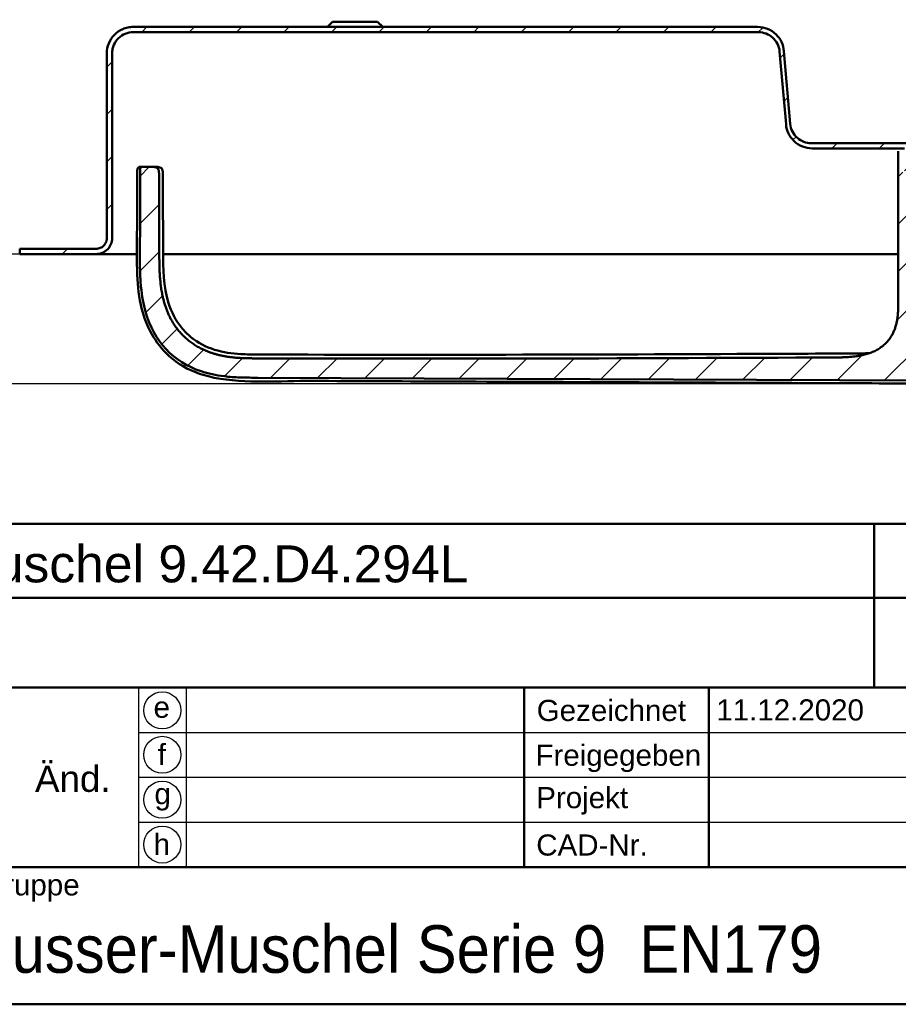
# Model space of a CAD drawing. Header units: millimetres. Extents: x 20 to 833, y 20 to 574.
# Tile 12 of 23: x 540 to 707, y 20 to 206. Entities that reach past the tile are written whole.
import ezdxf
from ezdxf.enums import TextEntityAlignment as Align

# ---------------------------------------------------------------- set-up
doc = ezdxf.new("R2010")
doc.units = ezdxf.units.MM
doc.header["$LTSCALE"] = 2
for name, color, linetype, lineweight in [('Bemaßungen(DIN)', 7, 'Continuous', 25), ('Sichtbare Kanten(DIN)', 7, 'Continuous', 50), ('Skizziergeometrie(DIN)', 7, 'Continuous', 50), ('Skizzierlinie(DIN)', 7, 'Continuous', 25), ('Symbole(DIN)', 7, 'Continuous', 25)]:
    doc.layers.add(name, color=color, linetype=linetype, lineweight=lineweight)
doc.layers.add('Schraffur', color=179, linetype='Continuous', lineweight=9, true_color=0x1e1e47)
doc.styles.add('Aktuell-DIN', font='arial.ttf')
doc.styles.add('STANDARD-DIN~0', font='arial.ttf')
doc.styles.add('Textstil10', font='arial.ttf')
doc.styles.add('Textstil41', font='arial.ttf', dxfattribs={"width": 0.8})
doc.styles.add('Textstil83', font='arial.ttf', dxfattribs={"width": 0.8})
doc.dimstyles.new('CAD-LAN', dxfattribs={"dimscale": 2, "dimtxt": 3.5, "dimasz": 2.5, "dimexe": 3.175, "dimexo": 0, "dimgap": 0.8, "dimtad": 1, "dimrnd": 1e-08, "dimtxsty": 'STANDARD-DIN~0', "dimcen": 0.09, "dimdle": 10, "dimclrd": 250, "dimclre": 250, "dimclrt": 250, "dimadec": 0, "dimazin": 2, "dimtfac": 1, "dimtmove": 0, "dimatfit": 3, "dimfxl": 1, "dimtolj": 1, "dimtzin": 0, "dimlwd": 25, "dimlwe": 25, "dimarcsym": 0})

# ---------------------------------------------------------------- blocks, each defined once
blk = doc.blocks.new('Ränder Standardrahmen')
at = {"layer": 'Skizziergeometrie(DIN)', "flags": 128}
blk.add_lwpolyline([(10, 10), (10, 287), (410, 287), (410, 10), (10, 10)], dxfattribs=at)
blk = doc.blocks.new('Schriftfelder Heusser')
at = {"layer": 'Skizziergeometrie(DIN)'}
for p, q in [((101, 236.917), (291, 236.917)), ((232, 229.917), (232, 236.917)), ((101, 229.917), (291, 229.917)), ((232, 229.917), (232, 221.417)), ((101, 221.417), (291, 221.417)), ((198.848, 221.417), (198.848, 204.417)), ((216.348, 221.417), (216.348, 204.417)), ((101, 204.417), (291, 204.417)), ((291, 191.417), (101, 191.417))]:
    blk.add_line(p, q, dxfattribs=at)
at = {"layer": 'Skizzierlinie(DIN)'}
for p, q in [((162.348, 221.417), (162.348, 204.417)), ((166.848, 221.417), (166.848, 204.417)), ((162.348, 217.167), (278, 217.167)), ((162.348, 212.917), (278, 212.917)), ((162.348, 208.667), (278, 208.667))]:
    blk.add_line(p, q, dxfattribs=at)
for centre in [(164.598, 219.25), (164.598, 215.042), (164.598, 210.792), (164.598, 206.542)]:
    blk.add_circle(centre, 1.75, dxfattribs=at)
at = {"layer": 'Symbole(DIN)', "color": 179, "true_color": 0x262659, "char_height": 2, "style": 'Aktuell-DIN'}
for s, insert, attachment_point in [('\\fArial|b0|i0;e', (164.542, 219.533), 5), ('\\fArial|b0|i0;Gezeichnet', (200.046, 219.227), 4), ('\\fArial|b0|i0;f', (164.546, 215.061), 5), ('\\fArial|b0|i0;Freigegeben', (199.925, 216), 1), ('\\fArial|b0|i0;Projekt', (200, 211.985), 1), ('\\fArial|b0|i0;g', (164.631, 211.053), 5), ('\\fArial|b0|i0;h', (164.551, 206.568), 5), ('\\fArial|b0|i0;CAD-Nr.', (200, 207.5), 1), ('\\fArial|b0|i0;\\H2.0000;Baugruppe', (143.103, 203.726), 1)]:
    blk.add_mtext(s, dxfattribs=dict(at, insert=insert, attachment_point=attachment_point))
at = {"layer": 'Symbole(DIN)', "color": 179, "true_color": 0x262659, "insert": (156.124, 212.759), "char_height": 2.4892, "width": 12.3494, "attachment_point": 5, "style": 'Aktuell-DIN'}
blk.add_mtext('Änd.', dxfattribs=at)
at = {"layer": 'Symbole(DIN)', "color": 7, "insert": (143.103, 196.617), "char_height": 4.5, "width": 90.17997, "attachment_point": 4, "style": 'Aktuell-DIN'}
blk.add_mtext('\\fArial|b0|i0;\\W0.90;\\H4.5000;Heusser-Muschel Serie 9  EN179', dxfattribs=at)
at = {"layer": 'Symbole(DIN)', "color": 179, "true_color": 0x262659, "style": 'Textstil10'}
blk.add_attdef('ERSTELLUNGSDATUM_001', (217.042, 218.291), '', height=2, dxfattribs=at)
at = {"layer": 'Symbole(DIN)', "color": 179, "true_color": 0x262659}
for tag, height, style, p in [('AUTOR', 2.489, 'Aktuell-DIN', (240.035, 219.263)), ('KONTROLLDATUM', 2, 'Textstil10', (217.417, 215.038)), ('KONTROLLIERT_VON', 2, 'Textstil10', (239.981, 215.054))]:
    blk.add_attdef(tag, text='', height=height, dxfattribs=dict(at, style=style)).set_placement(p, align=Align.MIDDLE_LEFT)
at = {"layer": 'Symbole(DIN)', "color": 7, "style": 'Textstil83', "width": 0.8}
blk.add_attdef('Anfänglicher_Ansichtsmaßstab_001', (281.568, 213.345), '', height=2.3, dxfattribs=at)
at = {"layer": 'Symbole(DIN)', "color": 179, "true_color": 0x262659, "style": 'Textstil10'}
blk.add_attdef('PROJEKT', text='', height=2, dxfattribs=at).set_placement((217.773, 209.719), align=Align.BOTTOM_LEFT)
at = {"layer": 'Symbole(DIN)', "color": 7, "style": 'Textstil41', "width": 0.8}
blk.add_attdef('STATUS', text='', height=5, dxfattribs=at).set_placement((284.526, 195.865), align=Align.MIDDLE_CENTER)
blk = doc.blocks.new('*D27')
at = {"layer": 'Bemaßungen(DIN)', "color": 250, "linetype": 'Continuous', "lineweight": 25, "true_color": 0x3f3f3f, "transparency": 16777216}
for p, q in [((540.19, 162.08), (513.84, 162.08)), ((520.19, 142.53), (520.19, 157.08)), ((712.54, 137.53), (513.84, 137.53))]:
    blk.add_line(p, q, dxfattribs=at)
at = {"layer": 'Bemaßungen(DIN)', "color": 250, "linetype": 'Continuous', "true_color": 0x3f3f3f, "transparency": 16777216}
for points in [[(519.36, 157.08), (521.03, 157.08), (520.19, 162.08)], [(519.36, 142.53), (521.03, 142.53), (520.19, 137.53)]]:
    blk.add_solid(points, dxfattribs=at)
at = {"layer": 'Defpoints', "color": 0, "linetype": 'Continuous', "transparency": 16777216}
for p in [(520.19, 162.08), (540.19, 162.08), (712.54, 137.53)]:
    blk.add_point(p, dxfattribs=at)
at = {"layer": 'Bemaßungen(DIN)', "color": 250, "linetype": 'Continuous', "lineweight": 25, "true_color": 0x3f3f3f, "transparency": 16777216, "insert": (511.45, 144.71), "char_height": 7, "attachment_point": 1, "rotation": 90, "style": 'STANDARD-DIN~0'}
blk.add_mtext('\\A1;25', dxfattribs=at)

msp = doc.modelspace()

# ---------------------------------------------------------------- hatches: boundary and pattern name
at = {"layer": 'Schraffur'}
h = msp.add_hatch(dxfattribs=at)
h.set_pattern_fill('ANSI31', color=256, scale=50.8, style=0)
h.set_pattern_definition([(45, (0, 0), (-4.49013, 4.49013), [])])
edge = h.paths.add_edge_path()
edge.add_line((747.693, 178.082), (747.693, 165.082))
edge.add_spline(control_points=[(747.693, 165.082), (747.693, 164.873), (747.715, 164.666), (747.799, 164.264), (747.861, 164.071), (748.099, 163.523), (748.327, 163.196), (748.888, 162.656), (749.212, 162.444), (749.926, 162.155), (750.306, 162.082), (750.693, 162.082)], knot_values=[-0.4735831, -0.4735831, -0.4735831, -0.4735831, -0.4108832, -0.4108832, -0.3500812, -0.3500812, -0.2314327, -0.2314327, -0.1160757, -0.1160757, -0.0000071, -0.0000071, -0.0000071, -0.0000071], degree=3, periodic=0)
edge.add_line((750.693, 162.082), (754.193, 162.082))
edge.add_line((754.193, 162.082), (754.193, 163.052))
edge.add_line((754.193, 163.052), (753.193, 163.052))
edge.add_line((753.193, 163.052), (753.193, 163.082))
edge.add_line((753.193, 163.082), (750.693, 163.082))
edge.add_spline(control_points=[(750.693, 163.082), (750.554, 163.082), (750.416, 163.096), (750.148, 163.153), (750.019, 163.194), (749.654, 163.353), (749.436, 163.505), (749.076, 163.878), (748.935, 164.095), (748.742, 164.571), (748.693, 164.824), (748.693, 165.082)], knot_values=[-0.3157143, -0.3157143, -0.3157143, -0.3157143, -0.2739221, -0.2739221, -0.2333875, -0.2333875, -0.1542884, -0.1542884, -0.0773838, -0.0773838, 0, 0, 0, 0], degree=3, periodic=0)
edge.add_line((748.693, 165.082), (748.693, 178.082))
edge.add_spline(control_points=[(748.693, 178.082), (748.693, 178.43), (748.658, 178.776), (748.517, 179.446), (748.414, 179.768), (748.017, 180.68), (747.637, 181.226), (746.703, 182.126), (746.162, 182.478), (744.972, 182.96), (744.338, 183.082), (743.693, 183.082)], knot_values=[-0.7893052, -0.7893052, -0.7893052, -0.7893052, -0.6848053, -0.6848053, -0.5834686, -0.5834686, -0.3857211, -0.3857211, -0.1934595, -0.1934595, 0, 0, 0, 0], degree=3, periodic=0)
edge.add_line((743.693, 183.082), (734.693, 183.082))
edge.add_line((734.693, 183.082), (734.693, 184.582))
edge.add_line((734.693, 184.582), (734.193, 184.582))
edge.add_line((734.193, 184.582), (734.193, 181.282))
edge.add_line((734.193, 181.282), (733.693, 181.282))
edge.add_line((733.693, 181.282), (733.693, 182.082))
edge.add_line((733.693, 182.082), (730.71, 182.082))
edge.add_line((730.71, 182.082), (730.71, 182.982))
edge.add_line((730.71, 182.982), (728.793, 182.982))
edge.add_line((728.793, 182.982), (728.793, 183.782))
edge.add_line((728.793, 183.782), (729.693, 183.782))
edge.add_line((729.693, 183.782), (729.693, 184.382))
edge.add_line((729.693, 184.382), (729.193, 184.882))
edge.add_line((729.193, 184.882), (726.243, 184.882))
edge.add_line((726.243, 184.882), (726.243, 170.041))
edge.add_line((726.243, 170.041), (735.752, 170.041))
edge.add_line((735.752, 170.041), (736.736, 171.025))
edge.add_line((736.736, 171.025), (736.736, 179.082))
edge.add_line((736.736, 179.082), (736.736, 181.582))
edge.add_line((736.736, 181.582), (735.993, 181.582))
edge.add_line((735.993, 181.582), (735.993, 175.382))
edge.add_line((735.993, 175.382), (735.693, 175.082))
edge.add_line((735.693, 175.082), (732.993, 175.082))
edge.add_line((732.993, 175.082), (733.193, 175.282))
edge.add_line((733.193, 175.282), (733.193, 175.882))
edge.add_line((733.193, 175.882), (732.993, 176.082))
edge.add_line((732.993, 176.082), (733.293, 176.082))
edge.add_line((733.293, 176.082), (733.293, 175.582))
edge.add_line((733.293, 175.582), (733.393, 175.482))
edge.add_line((733.393, 175.482), (735.493, 175.482))
edge.add_line((735.493, 175.482), (735.693, 175.682))
edge.add_line((735.693, 175.682), (735.693, 182.082))
edge.add_line((735.693, 182.082), (743.693, 182.082))
edge.add_spline(control_points=[(743.693, 182.082), (743.972, 182.082), (744.248, 182.054), (744.785, 181.941), (745.042, 181.859), (745.772, 181.541), (746.208, 181.237), (746.928, 180.49), (747.21, 180.057), (747.596, 179.105), (747.693, 178.598), (747.693, 178.082)], knot_values=[-0.6314442, -0.6314442, -0.6314442, -0.6314442, -0.5478443, -0.5478443, -0.4667749, -0.4667749, -0.3085769, -0.3085769, -0.1547676, -0.1547676, 0, 0, 0, 0], degree=3, periodic=0)
h.paths.add_polyline_path([(731.193, 176.082), (731.193, 180.882), (730.993, 181.082), (729.893, 181.082), (729.693, 180.882), (729.693, 182.082), (730.693, 182.082), (730.693, 181.282), (731.443, 181.282), (731.243, 181.082), (731.243, 176.282), (731.443, 176.082)], flags=0)
h.paths.add_polyline_path([(729.893, 175.082), (729.693, 175.082), (729.693, 175.282)], flags=0)
edge = h.paths.add_edge_path()
edge.add_line((540.193, 163.082), (540.193, 162.082))
edge.add_line((540.193, 162.082), (554.693, 162.082))
edge.add_spline(control_points=[(554.693, 162.082), (554.902, 162.082), (555.11, 162.103), (555.512, 162.188), (555.705, 162.25), (556.252, 162.488), (556.58, 162.716), (557.12, 163.276), (557.331, 163.601), (557.62, 164.315), (557.693, 164.695), (557.693, 165.082)], knot_values=[-0.4735814, -0.4735814, -0.4735814, -0.4735814, -0.4108832, -0.4108832, -0.3500812, -0.3500812, -0.2314327, -0.2314327, -0.1160757, -0.1160757, 0, 0, 0, 0], degree=3, periodic=0)
edge.add_line((557.693, 165.082), (557.693, 200.082))
edge.add_spline(control_points=[(557.693, 200.082), (557.693, 200.36), (557.722, 200.637), (557.835, 201.174), (557.917, 201.431), (558.235, 202.161), (558.539, 202.597), (559.286, 203.317), (559.719, 203.599), (560.67, 203.985), (561.177, 204.082), (561.693, 204.082)], knot_values=[-0.6314442, -0.6314442, -0.6314442, -0.6314442, -0.5478443, -0.5478443, -0.4667749, -0.4667749, -0.3085769, -0.3085769, -0.1547676, -0.1547676, 0, 0, 0, 0], degree=3, periodic=0)
edge.add_line((561.693, 204.082), (680.096, 204.082))
edge.add_spline(control_points=[(680.096, 204.082), (680.583, 204.082), (681.064, 203.995), (681.959, 203.654), (682.366, 203.409), (683.108, 202.764), (683.428, 202.355), (683.894, 201.44), (684.036, 200.944), (684.081, 200.431)], knot_values=[-0.5965767, -0.5965767, -0.5965767, -0.5965767, -0.4502726, -0.4502726, -0.3087981, -0.3087981, -0.1544759, -0.1544759, 0, 0, 0, 0], degree=3, periodic=0)
edge.add_line((684.081, 200.431), (685.287, 186.646))
edge.add_spline(control_points=[(685.287, 186.646), (685.34, 186.039), (685.501, 185.45), (686.023, 184.373), (686.372, 183.893), (687.256, 183.039), (687.8, 182.686), (688.991, 182.204), (689.624, 182.082), (690.268, 182.082)], knot_values=[-0.7457209, -0.7457209, -0.7457209, -0.7457209, -0.5628408, -0.5628408, -0.3859976, -0.3859976, -0.1930948, -0.1930948, 0, 0, 0, 0], degree=3, periodic=0)
edge.add_line((690.268, 182.082), (707.693, 182.082))
edge.add_line((707.693, 182.082), (707.693, 175.682))
edge.add_line((707.693, 175.682), (707.893, 175.482))
edge.add_line((707.893, 175.482), (709.993, 175.482))
edge.add_line((709.993, 175.482), (710.093, 175.582))
edge.add_line((710.093, 175.582), (710.093, 176.082))
edge.add_line((710.093, 176.082), (710.393, 176.082))
edge.add_line((710.393, 176.082), (710.193, 175.882))
edge.add_line((710.193, 175.882), (710.193, 175.282))
edge.add_line((710.193, 175.282), (710.393, 175.082))
edge.add_line((710.393, 175.082), (707.693, 175.082))
edge.add_line((707.693, 175.082), (707.393, 175.382))
edge.add_line((707.393, 175.382), (707.393, 181.582))
edge.add_line((707.393, 181.582), (706.55, 181.582))
edge.add_line((706.55, 181.582), (706.55, 179.082))
edge.add_line((706.55, 179.082), (706.55, 153.666))
edge.add_spline(control_points=[(706.55, 153.666), (706.55, 149.22), (706.55, 145.662), (703.022, 142.531), (698.996, 142.514), (693.962, 142.492)], knot_values=[0, 0, 0, 0, 0, 0, 1, 1, 1, 1, 1, 1], degree=5, periodic=0)
edge.add_spline(control_points=[(693.962, 142.492), (657.766, 142.334), (621.569, 142.191), (585.372, 142.32)], knot_values=[0.0000183, 0.0000183, 0.0000183, 0.0000183, 10.8591286, 10.8591286, 10.8591286, 10.8591286], degree=3, periodic=0)
edge.add_spline(control_points=[(585.372, 142.32), (578.836, 142.343), (572.876, 142.372), (566.683, 148.048), (566.656, 154.529), (566.622, 162.62)], knot_values=[0, 0, 0, 0, 0, 0, 1, 1, 1, 1, 1, 1], degree=5, periodic=0)
edge.add_spline(control_points=[(566.622, 162.62), (566.592, 169.917), (566.575, 173.804), (566.574, 177.168)], knot_values=[0, 0, 0, 0, 1.0033721, 1.0033721, 1.0033721, 1.0033721], weights=[1.044297, 1.00552, 1.0006869, 1.0000845], degree=3, periodic=0)
edge.add_spline(control_points=[(566.574, 177.168), (566.574, 177.734), (566.574, 178.242), (566.261, 178.582), (565.739, 178.582), (565.163, 178.582)], knot_values=[0, 0, 0, 0, 0, 0, 1, 1, 1, 1, 1, 1], degree=5, periodic=0)
edge.add_line((565.163, 178.582), (563.573, 178.582))
edge.add_spline(control_points=[(563.573, 178.582), (563.468, 178.582), (563.36, 178.582), (563.227, 178.545), (563.189, 178.529), (563.124, 178.483), (563.098, 178.455), (563.05, 178.38), (563.034, 178.333), (563.008, 178.2), (563.008, 178.108), (563.008, 178.017)], knot_values=[-0.0997525, -0.0997525, -0.0997525, -0.0997525, -0.0687231, -0.0687231, -0.0556331, -0.0556331, -0.0432165, -0.0432165, -0.0273736, -0.0273736, -0.0000528, -0.0000528, -0.0000528, -0.0000528], degree=3, periodic=0)
edge.add_spline(control_points=[(563.008, 178.017), (563.007, 176.09), (563.004, 174.252), (562.998, 172.316), (562.992, 170.375), (562.984, 168.378), (562.976, 166.448), (562.971, 165.162), (562.965, 163.877), (562.96, 162.591)], knot_values=[0, 0, 0, 0, 0.4100205, 0.4100205, 0.4100205, 0.82096, 0.82096, 0.82096, 1.0946134, 1.0946134, 1.0946134, 1.0946134], degree=3, periodic=0)
edge.add_spline(control_points=[(562.96, 162.591), (562.955, 161.455), (562.948, 160.316), (562.976, 159.102), (563.005, 157.888), (563.067, 156.821), (563.154, 155.903), (563.329, 154.066), (563.612, 152.57), (564.015, 151.161), (565.629, 145.524), (569.251, 141.641), (574.543, 139.877), (575.865, 139.436), (577.271, 139.123), (578.998, 138.921), (579.861, 138.82), (580.864, 138.745), (582.005, 138.704), (583.147, 138.664), (584.218, 138.661), (585.288, 138.656)], knot_values=[0, 0, 0, 0, 0.2406476, 0.2406476, 0.2406476, 0.4812952, 0.4812952, 0.4812952, 0.9625904, 0.9625904, 0.9625904, 2.8877711, 2.8877711, 2.8877711, 3.3690663, 3.3690663, 3.3690663, 3.6097139, 3.6097139, 3.6097139, 3.8503615, 3.8503615, 3.8503615, 3.8503615], degree=3, periodic=0)
edge.add_line((585.288, 138.656), (712.761, 138.109))
edge.add_spline(control_points=[(712.761, 138.109), (714.227, 138.103), (715.694, 138.096), (717.254, 138.14), (718.814, 138.184), (720.195, 138.274), (721.55, 138.429)], knot_values=[0, 0, 0, 0, 0.4403832, 0.4403832, 0.4403832, 0.8807664, 0.8807664, 0.8807664, 0.8807664], degree=3, periodic=0)
edge.add_spline(control_points=[(721.55, 138.429), (723.33, 138.632), (724.94, 138.937), (726.454, 139.358)], knot_values=[0, 0, 0, 0, 0.5001725, 0.5001725, 0.5001725, 0.5001725], degree=3, periodic=0)
edge.add_spline(control_points=[(726.454, 139.358), (727.989, 139.784), (729.669, 140.399), (731.495, 141.203)], knot_values=[0, 0, 0, 0, 0.5374565, 0.5374565, 0.5374565, 0.5374565], degree=3, periodic=0)
edge.add_spline(control_points=[(731.495, 141.203), (731.959, 141.408), (732.293, 141.562), (732.696, 141.758), (733.099, 141.954), (733.494, 142.155), (733.887, 142.358), (733.985, 142.409), (734.084, 142.46), (734.182, 142.511), (734.477, 142.663), (734.773, 142.815), (735.07, 142.963), (735.12, 142.987), (735.169, 143.012), (735.219, 143.036), (735.269, 143.06), (735.319, 143.085), (735.368, 143.109), (735.618, 143.229), (735.869, 143.345), (736.126, 143.452), (736.178, 143.473), (736.229, 143.494), (736.279, 143.514)], knot_values=[0, 0, 0, 0, 0.1300988, 0.1300988, 0.1300988, 0.2601975, 0.2601975, 0.2601975, 0.2927222, 0.2927222, 0.2927222, 0.3902963, 0.3902963, 0.3902963, 0.4065586, 0.4065586, 0.4065586, 0.422821, 0.422821, 0.422821, 0.5041327, 0.5041327, 0.5041327, 0.5203951, 0.5203951, 0.5203951, 0.5203951], degree=3, periodic=0)
edge.add_spline(control_points=[(736.279, 143.514), (736.372, 143.551), (736.463, 143.585), (736.579, 143.66), (736.615, 143.691), (736.677, 143.772), (736.698, 143.818), (736.736, 143.961), (736.736, 144.066), (736.736, 144.17)], knot_values=[-0.0935252, -0.0935252, -0.0935252, -0.0935252, -0.0642653, -0.0642653, -0.0483657, -0.0483657, -0.0312512, -0.0312512, 0, 0, 0, 0], degree=3, periodic=0)
edge.add_line((736.736, 144.17), (736.736, 164.139))
edge.add_line((736.736, 164.139), (735.752, 165.124))
edge.add_line((735.752, 165.124), (726.243, 165.124))
edge.add_line((726.243, 165.124), (726.243, 149.882))
edge.add_line((726.243, 149.882), (717.143, 149.882))
edge.add_line((717.143, 149.882), (717.143, 184.882))
edge.add_line((717.143, 184.882), (714.193, 184.882))
edge.add_line((714.193, 184.882), (713.693, 184.382))
edge.add_line((713.693, 184.382), (713.693, 183.782))
edge.add_line((713.693, 183.782), (714.593, 183.782))
edge.add_line((714.593, 183.782), (714.593, 182.082))
edge.add_line((714.593, 182.082), (713.693, 182.082))
edge.add_line((713.693, 182.082), (713.693, 180.882))
edge.add_line((713.693, 180.882), (713.493, 181.082))
edge.add_line((713.493, 181.082), (712.393, 181.082))
edge.add_line((712.393, 181.082), (712.193, 180.882))
edge.add_line((712.193, 180.882), (712.193, 176.082))
edge.add_line((712.193, 176.082), (711.943, 176.082))
edge.add_line((711.943, 176.082), (712.143, 176.282))
edge.add_line((712.143, 176.282), (712.143, 181.082))
edge.add_line((712.143, 181.082), (711.943, 181.282))
edge.add_line((711.943, 181.282), (712.693, 181.282))
edge.add_line((712.693, 181.282), (712.693, 182.082))
edge.add_line((712.693, 182.082), (709.693, 182.082))
edge.add_line((709.693, 182.082), (709.693, 181.282))
edge.add_line((709.693, 181.282), (709.193, 181.282))
edge.add_line((709.193, 181.282), (709.193, 184.582))
edge.add_line((709.193, 184.582), (708.693, 184.582))
edge.add_line((708.693, 184.582), (708.693, 183.082))
edge.add_line((708.693, 183.082), (690.064, 183.082))
edge.add_spline(control_points=[(690.064, 183.082), (689.575, 183.082), (689.093, 183.17), (688.196, 183.513), (687.788, 183.759), (687.047, 184.407), (686.728, 184.816), (686.263, 185.732), (686.122, 186.229), (686.078, 186.742)], knot_values=[-0.5973968, -0.5973968, -0.5973968, -0.5973968, -0.4506663, -0.4506663, -0.3087924, -0.3087924, -0.1544816, -0.1544816, 0, 0, 0, 0], degree=3, periodic=0)
edge.add_line((686.078, 186.742), (684.902, 200.508))
edge.add_spline(control_points=[(684.902, 200.508), (684.85, 201.117), (684.689, 201.708), (684.167, 202.788), (683.817, 203.27), (682.931, 204.125), (682.388, 204.479), (681.197, 204.96), (680.564, 205.082), (679.92, 205.082)], knot_values=[-0.7467461, -0.7467461, -0.7467461, -0.7467461, -0.5633329, -0.5633329, -0.3859905, -0.3859905, -0.193102, -0.193102, 0, 0, 0, 0], degree=3, periodic=0)
edge.add_line((679.92, 205.082), (561.693, 205.082))
edge.add_spline(control_points=[(561.693, 205.082), (561.346, 205.082), (560.999, 205.047), (560.329, 204.906), (560.008, 204.803), (559.095, 204.406), (558.55, 204.025), (557.65, 203.092), (557.297, 202.551), (556.815, 201.361), (556.693, 200.727), (556.693, 200.082)], knot_values=[-0.7893052, -0.7893052, -0.7893052, -0.7893052, -0.6848053, -0.6848053, -0.5834686, -0.5834686, -0.3857211, -0.3857211, -0.1934595, -0.1934595, 0, 0, 0, 0], degree=3, periodic=0)
edge.add_line((556.693, 200.082), (556.693, 165.082))
edge.add_spline(control_points=[(556.693, 165.082), (556.693, 164.943), (556.679, 164.805), (556.623, 164.536), (556.582, 164.408), (556.423, 164.043), (556.271, 163.825), (555.897, 163.465), (555.681, 163.324), (555.205, 163.131), (554.951, 163.082), (554.693, 163.082)], knot_values=[-0.3157221, -0.3157221, -0.3157221, -0.3157221, -0.2739221, -0.2739221, -0.2333875, -0.2333875, -0.1542884, -0.1542884, -0.0773838, -0.0773838, -0.000002, -0.000002, -0.000002, -0.000002], degree=3, periodic=0)
edge.add_line((554.693, 163.082), (540.193, 163.082))
h.paths.add_polyline_path([(713.693, 175.082), (713.493, 175.082), (713.693, 175.282)], flags=0)

# ---------------------------------------------------------------- linework, layer by layer
at = {"layer": 'Sichtbare Kanten(DIN)'}
for p, q in [((599.443, 206.082), (598.443, 205.082)), ((599.443, 206.082), (607.943, 206.082)), ((607.943, 206.082), (608.943, 205.082)), ((679.92, 205.082), (561.693, 205.082)), ((561.693, 204.082), (680.096, 204.082)), ((556.693, 200.082), (556.693, 165.082)), ((556.693, 165.082), (556.693, 200.082)), ((557.693, 165.082), (557.693, 200.082)), ((684.081, 200.431), (685.287, 186.646)), ((686.078, 186.742), (684.902, 200.508)), ((708.693, 183.082), (690.064, 183.082)), ((690.268, 182.082), (707.693, 182.082)), ((706.55, 179.082), (706.55, 181.582)), ((706.55, 179.082), (706.55, 153.666)), ((706.55, 179.082), (706.55, 153.666)), ((563.573, 178.582), (565.163, 178.582)), ((565.163, 178.582), (565.866, 178.582)), ((556.693, 165.082), (556.693, 165.082)), ((540.193, 163.082), (540.193, 162.082)), ((554.693, 163.082), (540.193, 163.082)), ((540.193, 162.082), (554.693, 162.082)), ((554.718, 162.082), (562.378, 162.082)), ((567.353, 162.082), (580.232, 162.082)), ((580.232, 162.082), (706.55, 162.082)), ((712.761, 138.109), (585.288, 138.656))]:
    msp.add_line(p, q, dxfattribs=at)
for points, degree, knots in [([(561.693, 205.082), (561.346, 205.082), (560.999, 205.047), (560.329, 204.906), (560.008, 204.803), (559.095, 204.406), (558.55, 204.025), (557.65, 203.092), (557.297, 202.551), (556.815, 201.361), (556.693, 200.727), (556.693, 200.082)], 3, [-0.78930523, -0.78930523, -0.78930523, -0.78930523, -0.68480532, -0.68480532, -0.58346864, -0.58346864, -0.38572109, -0.38572109, -0.19345948, -0.19345948, 0, 0, 0, 0]), ([(557.693, 200.082), (557.693, 200.36), (557.722, 200.637), (557.835, 201.174), (557.917, 201.431), (558.235, 202.161), (558.539, 202.597), (559.286, 203.317), (559.719, 203.599), (560.67, 203.985), (561.177, 204.082), (561.693, 204.082)], 3, [-0.63144419, -0.63144419, -0.63144419, -0.63144419, -0.54784426, -0.54784426, -0.46677491, -0.46677491, -0.30857687, -0.30857687, -0.15476759, -0.15476759, 0, 0, 0, 0]), ([(684.902, 200.508), (684.85, 201.117), (684.689, 201.708), (684.167, 202.788), (683.817, 203.27), (682.931, 204.125), (682.388, 204.479), (681.197, 204.96), (680.564, 205.082), (679.92, 205.082)], 3, [-0.74674606, -0.74674606, -0.74674606, -0.74674606, -0.56333292, -0.56333292, -0.38599047, -0.38599047, -0.19310203, -0.19310203, -0.00000002, -0.00000002, -0.00000002, -0.00000002]), ([(680.096, 204.082), (680.583, 204.082), (681.064, 203.995), (681.959, 203.654), (682.366, 203.409), (683.108, 202.764), (683.428, 202.355), (683.894, 201.44), (684.036, 200.944), (684.081, 200.431)], 3, [-0.59657674, -0.59657674, -0.59657674, -0.59657674, -0.45027262, -0.45027262, -0.30879806, -0.30879806, -0.15447588, -0.15447588, 0, 0, 0, 0]), ([(685.287, 186.646), (685.34, 186.039), (685.501, 185.45), (686.023, 184.373), (686.372, 183.893), (687.256, 183.039), (687.8, 182.686), (688.991, 182.204), (689.624, 182.082), (690.268, 182.082)], 3, [-0.74572093, -0.74572093, -0.74572093, -0.74572093, -0.56284077, -0.56284077, -0.38599757, -0.38599757, -0.19309485, -0.19309485, 0, 0, 0, 0]), ([(690.064, 183.082), (689.575, 183.082), (689.093, 183.17), (688.196, 183.513), (687.788, 183.759), (687.047, 184.407), (686.728, 184.816), (686.263, 185.732), (686.122, 186.229), (686.078, 186.742)], 3, [-0.59739683, -0.59739683, -0.59739683, -0.59739683, -0.45066634, -0.45066634, -0.30879238, -0.30879238, -0.15448162, -0.15448162, 0, 0, 0, 0]), ([(721.546, 137.867), (717.191, 137.369), (712.784, 137.548), (701.065, 137.599), (693.729, 137.63), (664.385, 137.756), (642.377, 137.85), (612.116, 137.98), (603.863, 138.015), (589.417, 138.078), (583.121, 137.477), (575.781, 138.906), (574.533, 139.259), (571.343, 140.555), (569.459, 141.774), (566.708, 144.515), (565.678, 145.95), (564.075, 149.056), (563.497, 150.761), (562.651, 154.609), (562.475, 156.792), (562.325, 162.584), (562.415, 166.208), (562.433, 171.291), (562.438, 172.75), (562.444, 174.938), (562.446, 175.668), (562.445, 176.762), (562.444, 177.127), (562.448, 177.587), (562.45, 177.683), (562.456, 177.889), (562.462, 178.001), (562.484, 178.148), (562.494, 178.193), (562.53, 178.315), (562.564, 178.381), (562.65, 178.48), (562.703, 178.516), (562.811, 178.557), (562.858, 178.568), (562.942, 178.578), (562.976, 178.58), (563.03, 178.583), (563.05, 178.583), (563.091, 178.583), (563.112, 178.583), (563.133, 178.583)], 3, [0, 0, 0, 0, 1.3147732, 1.3147732, 3.5156069, 3.5156069, 10.1181079, 10.1181079, 12.5940457, 12.5940457, 14.4517512, 14.4517512, 14.8372417, 14.8372417, 15.4848677, 15.4848677, 16.0022412, 16.0022412, 16.5333209, 16.5333209, 17.1842684, 17.1842684, 18.2712861, 18.2712861, 18.7090006, 18.7090006, 18.9277979, 18.9277979, 19.037268, 19.037268, 19.0659314, 19.0659314, 19.1002429, 19.1002429, 19.1167144, 19.1167144, 19.1500843, 19.1500843, 19.1808225, 19.1808225, 19.1996381, 19.1996381, 19.21058, 19.21058, 19.2165994, 19.2165994, 19.2229076, 19.2229076, 19.2229076, 19.2229076]), ([(563.008, 178.017), (563.007, 176.09), (563.004, 174.252), (562.998, 172.316), (562.992, 170.375), (562.984, 168.378), (562.976, 166.448), (562.971, 165.162), (562.965, 163.877), (562.96, 162.591)], 3, [0, 0, 0, 0, 0.4100205, 0.4100205, 0.4100205, 0.82096, 0.82096, 0.82096, 1.0946134, 1.0946134, 1.0946134, 1.0946134]), ([(563.573, 178.582), (563.468, 178.582), (563.36, 178.582), (563.227, 178.545), (563.189, 178.529), (563.124, 178.483), (563.098, 178.455), (563.05, 178.38), (563.034, 178.333), (563.008, 178.2), (563.008, 178.108), (563.008, 178.017)], 3, [-0.099752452, -0.099752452, -0.099752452, -0.099752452, -0.068723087, -0.068723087, -0.055633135, -0.055633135, -0.043216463, -0.043216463, -0.027373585, -0.027373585, -0.000052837, -0.000052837, -0.000052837, -0.000052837]), ([(563.014, 178.573), (563.014, 178.573), (563.014, 178.573), (563.017, 178.574), (563.029, 178.575), (563.062, 178.578), (563.077, 178.58), (563.111, 178.582), (563.129, 178.583), (563.165, 178.584), (563.18, 178.584), (563.205, 178.585), (563.215, 178.585), (563.232, 178.585), (563.239, 178.585), (563.248, 178.585), (563.251, 178.585), (563.257, 178.585), (563.259, 178.585), (563.261, 178.585), (563.261, 178.585), (563.262, 178.585), (563.262, 178.585), (563.262, 178.585)], 3, [0.040889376, 0.040889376, 0.040889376, 0.040889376, 0.04351179, 0.04351179, 0.063943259, 0.063943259, 0.075266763, 0.075266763, 0.084557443, 0.084557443, 0.090252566, 0.090252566, 0.093339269, 0.093339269, 0.095419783, 0.095419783, 0.096311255, 0.096311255, 0.09697961, 0.09697961, 0.097042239, 0.097042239, 0.097097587, 0.097097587, 0.097097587, 0.097097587]), ([(563.179, 178.578), (563.175, 178.579), (563.169, 178.579), (563.164, 178.58), (563.158, 178.581), (563.152, 178.582), (563.151, 178.582)], 5, [1.370673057, 1.370673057, 1.370673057, 1.370673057, 1.370673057, 1.370673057, 1.391806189, 1.395873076, 1.395873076, 1.395873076, 1.395873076, 1.395873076, 1.395873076]), ([(563.158, 178.577), (563.158, 178.577), (563.159, 178.577), (563.163, 178.577), (563.171, 178.578), (563.199, 178.58), (563.219, 178.581), (563.264, 178.583), (563.282, 178.583), (563.316, 178.584), (563.329, 178.584), (563.351, 178.584), (563.36, 178.584), (563.369, 178.584)], 3, [0.043023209, 0.043023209, 0.043023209, 0.043023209, 0.048472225, 0.048472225, 0.065382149, 0.065382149, 0.082093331, 0.082093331, 0.090516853, 0.090516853, 0.094716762, 0.094716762, 0.097316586, 0.097316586, 0.097316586, 0.097316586]), ([(563.256, 178.578), (563.256, 178.578), (563.263, 178.578), (563.284, 178.58), (563.291, 178.58), (563.303, 178.581), (563.306, 178.581), (563.31, 178.581), (563.311, 178.581), (563.324, 178.582), (563.338, 178.582), (563.362, 178.582), (563.369, 178.583), (563.384, 178.583), (563.393, 178.583), (563.41, 178.583), (563.416, 178.583), (563.427, 178.583), (563.431, 178.583), (563.437, 178.583), (563.439, 178.583), (563.441, 178.583), (563.442, 178.583), (563.443, 178.583), (563.443, 178.583), (563.443, 178.583), (563.444, 178.583), (563.444, 178.583)], 3, [0.043257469, 0.043257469, 0.043257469, 0.043257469, 0.063911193, 0.063911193, 0.072195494, 0.072195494, 0.074953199, 0.074953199, 0.075872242, 0.075872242, 0.085106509, 0.085106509, 0.088411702, 0.088411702, 0.091991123, 0.091991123, 0.094059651, 0.094059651, 0.095367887, 0.095367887, 0.095908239, 0.095908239, 0.096110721, 0.096110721, 0.09616816, 0.09616816, 0.09618252, 0.09618252, 0.09618252, 0.09618252]), ([(563.341, 178.58), (563.341, 178.58), (563.352, 178.58), (563.384, 178.581), (563.392, 178.582), (563.409, 178.582), (563.417, 178.582), (563.431, 178.582), (563.437, 178.582), (563.45, 178.582), (563.459, 178.582), (563.472, 178.583), (563.477, 178.583), (563.485, 178.583), (563.488, 178.583), (563.491, 178.583), (563.491, 178.583), (563.492, 178.583), (563.493, 178.583), (563.493, 178.583)], 3, [0.041204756, 0.041204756, 0.041204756, 0.041204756, 0.068784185, 0.068784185, 0.076970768, 0.076970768, 0.082340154, 0.082340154, 0.085424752, 0.085424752, 0.08876935, 0.08876935, 0.090316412, 0.090316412, 0.091134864, 0.091134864, 0.091301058, 0.091301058, 0.091425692, 0.091425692, 0.091425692, 0.091425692]), ([(563.407, 178.581), (563.407, 178.581), (563.409, 178.581), (563.417, 178.581), (563.428, 178.582), (563.451, 178.582), (563.459, 178.582), (563.475, 178.582), (563.482, 178.582), (563.496, 178.582), (563.502, 178.582), (563.512, 178.582), (563.516, 178.582), (563.523, 178.582), (563.526, 178.582), (563.528, 178.582)], 3, [0.041130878, 0.041130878, 0.041130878, 0.041130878, 0.052585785, 0.052585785, 0.07295608, 0.07295608, 0.080887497, 0.080887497, 0.086067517, 0.086067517, 0.08868268, 0.08868268, 0.089993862, 0.089993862, 0.090808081, 0.090808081, 0.090808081, 0.090808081]), ([(563.454, 178.582), (563.454, 178.582), (563.455, 178.582), (563.461, 178.582), (563.471, 178.582), (563.497, 178.582), (563.502, 178.582), (563.512, 178.582), (563.517, 178.582), (563.526, 178.582), (563.53, 178.582), (563.535, 178.582), (563.537, 178.582), (563.541, 178.582), (563.543, 178.582), (563.546, 178.582), (563.547, 178.582), (563.55, 178.582), (563.551, 178.582), (563.552, 178.582), (563.552, 178.582), (563.552, 178.582), (563.552, 178.582), (563.552, 178.582)], 3, [0.042153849, 0.042153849, 0.042153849, 0.042153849, 0.051584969, 0.051584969, 0.077457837, 0.077457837, 0.082709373, 0.082709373, 0.08665462, 0.08665462, 0.088479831, 0.088479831, 0.089149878, 0.089149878, 0.089838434, 0.089838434, 0.090267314, 0.090267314, 0.090572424, 0.090572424, 0.090605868, 0.090605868, 0.090618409, 0.090618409, 0.090618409, 0.090618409]), ([(563.479, 178.582), (563.479, 178.582), (563.479, 178.582), (563.479, 178.582), (563.479, 178.582), (563.483, 178.582), (563.489, 178.582), (563.518, 178.582), (563.526, 178.582), (563.542, 178.582), (563.546, 178.582), (563.553, 178.582), (563.556, 178.582), (563.563, 178.582), (563.567, 178.582), (563.571, 178.582), (563.571, 178.582), (563.572, 178.582), (563.572, 178.582), (563.573, 178.582), (563.573, 178.582), (563.573, 178.582)], 3, [0.045423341, 0.045423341, 0.045423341, 0.045423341, 0.048719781, 0.048719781, 0.050905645, 0.050905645, 0.072892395, 0.072892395, 0.079342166, 0.079342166, 0.080984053, 0.080984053, 0.082214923, 0.082214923, 0.083325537, 0.083325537, 0.083462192, 0.083462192, 0.083530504, 0.083530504, 0.08354758, 0.08354758, 0.08354758, 0.08354758]), ([(563.481, 178.582), (563.481, 178.582), (563.484, 178.582), (563.498, 178.582), (563.506, 178.582), (563.521, 178.582), (563.525, 178.582), (563.535, 178.582), (563.539, 178.582), (563.548, 178.582), (563.551, 178.582), (563.557, 178.582), (563.559, 178.582), (563.563, 178.582), (563.565, 178.582), (563.566, 178.582)], 3, [0.042845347, 0.042845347, 0.042845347, 0.042845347, 0.063924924, 0.063924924, 0.077136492, 0.077136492, 0.081925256, 0.081925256, 0.085010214, 0.085010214, 0.086567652, 0.086567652, 0.087348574, 0.087348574, 0.087833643, 0.087833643, 0.087833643, 0.087833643]), ([(563.542, 178.582), (563.541, 178.582), (563.54, 178.582), (563.539, 178.582), (563.538, 178.582), (563.536, 178.582), (563.536, 178.582)], 5, [0.504286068, 0.504286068, 0.504286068, 0.504286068, 0.504286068, 0.504286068, 0.521884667, 0.544861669, 0.544861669, 0.544861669, 0.544861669, 0.544861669, 0.544861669]), ([(565.89, 178.582), (565.89, 178.582), (565.89, 178.582), (565.89, 178.582), (565.89, 178.582), (565.89, 178.582), (565.89, 178.582), (565.89, 178.582), (565.89, 178.582), (565.891, 178.582), (565.891, 178.582), (565.892, 178.582), (565.892, 178.582), (565.892, 178.582), (565.892, 178.582), (565.893, 178.582), (565.893, 178.582), (565.893, 178.582), (565.893, 178.582), (565.893, 178.582), (565.893, 178.582), (565.893, 178.582), (565.893, 178.582), (565.894, 178.582), (565.894, 178.582), (565.895, 178.582), (565.895, 178.582), (565.897, 178.582), (565.898, 178.582), (565.902, 178.582), (565.907, 178.582), (565.916, 178.582), (565.919, 178.582), (565.93, 178.582), (565.938, 178.582), (565.98, 178.582), (566.014, 178.582), (566.082, 178.581), (566.116, 178.581), (566.218, 178.578), (566.286, 178.575), (566.49, 178.557), (566.629, 178.535), (566.821, 178.461), (566.883, 178.43), (566.995, 178.351), (567.045, 178.303), (567.13, 178.195), (567.164, 178.135), (567.245, 177.946), (567.271, 177.808), (567.303, 177.504), (567.302, 177.333), (567.303, 177.164)], 3, [0, 0, 0, 0, 0.00007948, 0.00007948, 0.00023843, 0.00023843, 0.00055634, 0.00055634, 0.00119216, 0.00119216, 0.00247649, 0.00247649, 0.00263941, 0.00263941, 0.00267988, 0.00267988, 0.00270001, 0.00270001, 0.00272021, 0.00272021, 0.00274029, 0.00274029, 0.00278045, 0.00278045, 0.00286031, 0.00286031, 0.00317882, 0.00317882, 0.00381464, 0.00381464, 0.00640667, 0.00640667, 0.00768677, 0.00768677, 0.01025221, 0.01025221, 0.02044749, 0.02044749, 0.03062153, 0.03062153, 0.05097922, 0.05097922, 0.09220659, 0.09220659, 0.11272488, 0.11272488, 0.13329354, 0.13329354, 0.15379743, 0.15379743, 0.19482926, 0.19482926, 0.24572243, 0.24572243, 0.24572243, 0.24572243]), ([(554.693, 162.082), (554.902, 162.082), (555.11, 162.103), (555.512, 162.188), (555.705, 162.25), (556.252, 162.488), (556.58, 162.716), (557.12, 163.276), (557.331, 163.601), (557.62, 164.315), (557.693, 164.695), (557.693, 165.082)], 3, [-0.47358135, -0.47358135, -0.47358135, -0.47358135, -0.41088319, -0.41088319, -0.35008119, -0.35008119, -0.23143265, -0.23143265, -0.11607569, -0.11607569, 0, 0, 0, 0]), ([(556.693, 165.082), (556.693, 164.943), (556.679, 164.805), (556.623, 164.536), (556.582, 164.408), (556.423, 164.043), (556.271, 163.825), (555.897, 163.465), (555.681, 163.324), (555.205, 163.131), (554.951, 163.082), (554.693, 163.082)], 3, [-0.31572209, -0.31572209, -0.31572209, -0.31572209, -0.27392213, -0.27392213, -0.23338746, -0.23338746, -0.15428844, -0.15428844, -0.07738379, -0.07738379, -0.00000195, -0.00000195, -0.00000195, -0.00000195]), ([(585.288, 138.656), (584.218, 138.661), (583.147, 138.664), (582.005, 138.704), (580.864, 138.745), (579.861, 138.82), (578.998, 138.921), (577.271, 139.123), (575.865, 139.436), (574.543, 139.877), (569.251, 141.641), (565.629, 145.524), (564.015, 151.161), (563.612, 152.57), (563.329, 154.066), (563.154, 155.903), (563.067, 156.821), (563.005, 157.888), (562.976, 159.102), (562.948, 160.316), (562.955, 161.455), (562.96, 162.591)], 3, [0, 0, 0, 0, 0.2406476, 0.2406476, 0.2406476, 0.4812952, 0.4812952, 0.4812952, 0.9625904, 0.9625904, 0.9625904, 2.8877711, 2.8877711, 2.8877711, 3.3690663, 3.3690663, 3.3690663, 3.6097139, 3.6097139, 3.6097139, 3.8503615, 3.8503615, 3.8503615, 3.8503615]), ([(567.351, 162.62), (567.365, 159.329), (567.39, 155.941), (568.904, 151.126), (569.727, 149.502), (571.364, 147.491), (571.962, 146.891), (573.925, 145.284), (575.488, 144.476), (578.713, 143.456), (580.406, 143.218), (583.18, 143.06), (584.277, 143.055), (585.372, 143.051)], 3, [0, 0, 0, 0, 0.9871971, 0.9871971, 1.5142072, 1.5142072, 1.7654789, 1.7654789, 2.2752844, 2.2752844, 2.7801551, 2.7801551, 3.108808, 3.108808, 3.108808, 3.108808]), ([(554.694, 162.082), (554.694, 162.082), (554.694, 162.082), (554.694, 162.082), (554.694, 162.082), (554.694, 162.082), (554.694, 162.082), (554.697, 162.082), (554.703, 162.082), (554.718, 162.082)], 3, [18.94311531, 18.94311531, 18.94311531, 18.94311531, 18.97893752, 18.97893752, 19.00893239, 19.00893239, 19.03892725, 19.03892725, 19.18890158, 19.18890158, 19.18890158, 19.18890158]), ([(585.372, 143.051), (618.706, 142.935), (652.04, 143.047), (689.033, 143.204), (692.693, 143.22), (696.352, 143.236)], 3, [0, 0, 0, 0, 10.0001203, 10.0001203, 11.0980219, 11.0980219, 11.0980219, 11.0980219]), ([(696.352, 143.236), (697.42, 143.24), (698.489, 143.24), (700.066, 143.267), (700.585, 143.281), (701.098, 143.304)], 3, [0, 0, 0, 0, 0.32031018, 0.32031018, 0.4743031, 0.4743031, 0.4743031, 0.4743031])]:
    msp.add_open_spline(points, degree=degree, knots=knots, dxfattribs=at)
for points, degree in [([(563.141, 178.582), (563.138, 178.582), (563.136, 178.582), (563.133, 178.582)], 3), ([(563.388, 178.583), (563.384, 178.583), (563.38, 178.584), (563.377, 178.584), (563.373, 178.584), (563.369, 178.584)], 5), ([(563.455, 178.582), (563.453, 178.583), (563.451, 178.583), (563.448, 178.583), (563.446, 178.583), (563.444, 178.583)], 5), ([(563.534, 178.582), (563.533, 178.582), (563.532, 178.582), (563.531, 178.582), (563.529, 178.582), (563.528, 178.582)], 5), ([(566.574, 177.168), (566.574, 177.734), (566.574, 178.242), (566.261, 178.582), (565.739, 178.582), (565.163, 178.582)], 5), ([(565.866, 178.582), (565.876, 178.582), (565.886, 178.582), (565.896, 178.582), (565.906, 178.582), (565.916, 178.582)], 5), ([(567.303, 177.164), (567.305, 172.316), (567.33, 167.468), (567.351, 162.62)], 3), ([(585.372, 142.32), (578.836, 142.343), (572.876, 142.372), (566.683, 148.048), (566.656, 154.529), (566.622, 162.62)], 5), ([(706.55, 153.666), (706.55, 149.22), (706.55, 145.662), (703.022, 142.531), (698.996, 142.514), (693.962, 142.492)], 5), ([(693.962, 142.492), (657.766, 142.334), (621.569, 142.191), (585.372, 142.32)], 3)]:
    msp.add_open_spline(points, degree=degree, dxfattribs=at)
msp.add_rational_spline([(566.574, 177.168), (566.575, 173.804), (566.592, 169.917), (566.622, 162.62)], [1.0000845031, 1.00068688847, 1.005519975, 1.0442970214], degree=3, dxfattribs=at)

# ---------------------------------------------------------------- block references
at = {"xscale": 2, "yscale": 2, "zscale": 2}
msp.add_blockref('Ränder Standardrahmen', (0, 0), dxfattribs=at)
ref = msp.add_blockref('Schriftfelder Heusser', (238, -362.833), dxfattribs=dict(xscale=2, yscale=2, zscale=2))
ref.add_attrib('ERSTELLUNGSDATUM_001', '11.12.2020', (672.084, 73.748), dxfattribs={"layer": 'Symbole(DIN)', "color": 179, "true_color": 0x262659, "height": 4, "style": 'Textstil10'})

# ---------------------------------------------------------------- texts
at = {"layer": 'Symbole(DIN)', "color": 7, "insert": (487.659, 106.906), "char_height": 7, "width": 137.50305, "attachment_point": 1, "style": 'Aktuell-DIN'}
msp.add_mtext('{\\fArial|b0|i0;\\H7.0000;Heusser-Muschel 9.42.D4.294L}', dxfattribs=at)

# ---------------------------------------------------------------- dimensions: what is measured, and where the dimension line sits
at = {"layer": 'Bemaßungen(DIN)', "color": 250, "linetype": 'Continuous', "lineweight": 25, "true_color": 0x3f3f3f}
dim = msp.add_linear_dim(base=(520.193, 162.082), p1=(712.543, 137.527), p2=(540.193, 162.082), angle=90, dimstyle='CAD-LAN', override={"dimgap": 0.8, "dimdec": 0, "dimtol": 0, "dimlim": 0, "dimtp": 0, "dimtm": 0, "dimtdec": 2, "dimtofl": 0, "dimatfit": 1}, dxfattribs=at)
dim.commit()
dim.dimension.update_dxf_attribs({"geometry": '*D27', "text_midpoint": (520.193, 149.805), "dimtype": 160})

doc.saveas('drawing.dxf')
